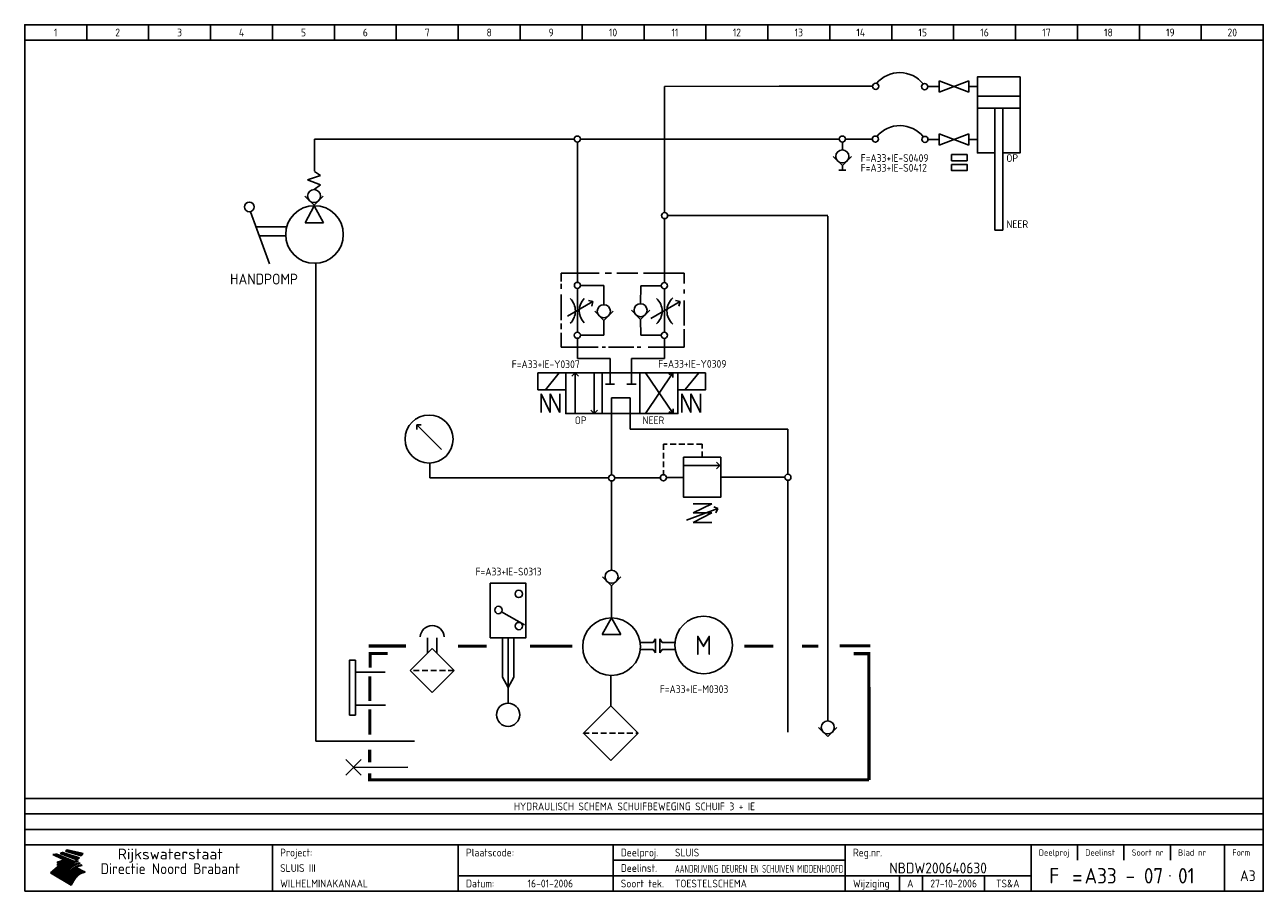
# Model space of a CAD drawing. Extents: x 10 to 410, y 10 to 290.
import ezdxf
from ezdxf.enums import TextEntityAlignment as Align

# ---------------------------------------------------------------- set-up
doc = ezdxf.new("R2010")
doc.units = 0
doc.header["$LTSCALE"] = 15
doc.header["$MEASUREMENT"] = 0
doc.linetypes.add('HIDDEN2', pattern=[0.1875, 0.125, -0.0625])
for name, color, linetype in [('0-25', 7, 'CONTINUOUS'), ('0-35', 2, 'CONTINUOUS'), ('0-50', 3, 'CONTINUOUS'), ('A-25', 7, 'CONTINUOUS'), ('B-25', 7, 'CONTINUOUS'), ('B-35', 2, 'CONTINUOUS'), ('H-21', 7, 'HIDDEN2'), ('S-25', 7, 'CONTINUOUS')]:
    doc.layers.add(name, color=color, linetype=linetype)
doc.styles.add('ISO', font='iso.shx')
doc.styles.get("Standard").update_dxf_attribs({"font": 'iso.shx'})

# ---------------------------------------------------------------- blocks, each defined once
blk = doc.blocks.new('KADERA3')
at = {"layer": '0-25'}
for p, q in [((30, 285), (30, 290)), ((50, 285), (50, 290)), ((70, 285), (70, 290)), ((90, 285), (90, 290)), ((110, 285), (110, 290)), ((130, 285), (130, 290)), ((150, 285), (150, 290)), ((170, 285), (170, 290)), ((190, 285), (190, 290)), ((210, 285), (210, 290)), ((230, 285), (230, 290)), ((250, 285), (250, 290)), ((270, 285), (270, 290)), ((290, 285), (290, 290)), ((310, 285), (310, 290)), ((330, 285), (330, 290)), ((350, 285), (350, 290)), ((370, 285), (370, 290)), ((390, 285), (390, 290)), ((10, 285), (410, 285)), ((410, 35), (10, 35)), ((410, 30), (10, 30)), ((350, 25), (350, 20)), ((365, 25), (365, 20)), ((380, 25), (380, 20)), ((200, 20), (275, 20)), ((150, 15), (335, 15)), ((292.5, 15), (292.5, 10)), ((300, 15), (300, 10)), ((320, 15), (320, 10))]:
    blk.add_line(p, q, dxfattribs=at)
at = {"layer": '0-25', "color": 7}
for p, q in [((19.1, 21.89), (25.12, 19)), ((19.1, 21.89), (25.12, 19)), ((19.17, 21.86), (20.7, 21.86)), ((19.29, 21.8), (20.83, 21.8)), ((19.4, 21.75), (20.96, 21.75)), ((19.52, 21.69), (21.09, 21.69)), ((19.64, 21.63), (21.22, 21.63)), ((19.74, 21.92), (20.56, 21.92)), ((19.75, 21.58), (21.36, 21.58)), ((19.87, 21.52), (21.49, 21.52)), ((19.99, 21.47), (21.62, 21.47)), ((20.11, 21.41), (21.75, 21.41)), ((20.22, 21.35), (21.88, 21.35)), ((20.25, 21.97), (20.43, 21.97)), ((20.34, 21.3), (22.02, 21.3)), ((20.38, 21.99), (26.02, 19.59)), ((20.38, 21.99), (26.02, 19.59)), ((20.46, 21.24), (22.15, 21.24)), ((20.57, 21.18), (22.28, 21.18)), ((20.69, 21.13), (22.41, 21.13)), ((20.81, 21.07), (22.55, 21.07)), ((20.92, 21.02), (22.68, 21.02)), ((21.04, 20.96), (22.81, 20.96)), ((21.16, 20.9), (22.94, 20.9)), ((21.27, 20.85), (23.07, 20.85)), ((21.39, 20.79), (23.21, 20.79)), ((21.47, 22.25), (26.83, 20.19)), ((21.47, 22.25), (26.83, 20.19)), ((21.49, 22.25), (23.07, 22.25)), ((21.51, 20.73), (23.34, 20.73)), ((21.6, 22.2), (23.25, 22.2)), ((21.63, 20.68), (23.47, 20.68)), ((21.65, 22.31), (22.89, 22.31)), ((21.74, 20.62), (23.6, 20.62)), ((21.75, 22.14), (23.42, 22.14)), ((21.8, 22.37), (22.71, 22.37)), ((21.86, 20.57), (23.73, 20.57)), ((21.9, 22.08), (23.6, 22.08)), ((21.94, 22.42), (22.53, 22.42)), ((21.98, 20.51), (23.87, 20.51)), ((22.04, 22.03), (23.78, 22.03)), ((22.06, 22.48), (22.36, 22.48)), ((22.09, 20.45), (24, 20.45)), ((22.18, 22.53), (27.65, 20.8)), ((22.18, 22.53), (27.65, 20.8)), ((22.19, 21.97), (23.96, 21.97)), ((22.21, 20.4), (24.13, 20.4)), ((22.33, 20.34), (24.26, 20.34)), ((22.34, 21.92), (24.13, 21.92)), ((22.37, 20), (23.08, 20)), ((22.44, 20.28), (24.4, 20.28)), ((22.48, 21.86), (24.31, 21.86)), ((22.49, 20.06), (23.04, 20.06)), ((22.56, 20.23), (24.53, 20.23)), ((22.61, 20.12), (22.93, 20.12)), ((22.63, 21.8), (24.49, 21.8)), ((22.68, 20.17), (24.66, 20.17)), ((22.71, 20.17), (22.82, 20.17)), ((23.11, 20.02), (22.77, 20.2)), ((23.11, 20.02), (22.77, 20.2)), ((22.78, 21.75), (24.67, 21.75)), ((22.79, 20.12), (24.79, 20.12)), ((22.91, 20.06), (24.92, 20.06)), ((22.92, 21.69), (24.85, 21.69)), ((23.03, 20), (25.06, 20)), ((23.07, 21.63), (25.02, 21.63)), ((23.14, 22.99), (28.22, 21.46)), ((23.14, 22.99), (28.22, 21.46)), ((23.15, 22.98), (25.33, 22.98)), ((23.22, 21.58), (25.2, 21.58)), ((23.23, 23.04), (25.09, 23.04)), ((23.32, 23.1), (24.84, 23.1)), ((23.34, 22.93), (25.57, 22.93)), ((23.36, 21.52), (25.38, 21.52)), ((23.4, 23.15), (24.6, 23.15)), ((23.49, 23.21), (24.36, 23.21)), ((23.51, 21.47), (25.56, 21.47)), ((23.52, 22.87), (25.81, 22.87)), ((23.57, 23.27), (24.12, 23.27)), ((23.64, 23.32), (23.87, 23.32)), ((23.66, 21.41), (25.74, 21.41)), ((23.7, 23.36), (28.82, 22.17)), ((23.7, 23.36), (28.82, 22.17)), ((23.71, 22.82), (26.06, 22.82)), ((23.8, 21.35), (25.91, 21.35)), ((23.9, 22.76), (26.3, 22.76)), ((23.95, 21.3), (26.09, 21.3)), ((24.09, 22.7), (26.54, 22.7)), ((24.09, 21.24), (26.27, 21.24)), ((24.24, 21.18), (26.45, 21.18)), ((24.27, 22.65), (26.78, 22.65)), ((24.39, 21.13), (26.62, 21.13)), ((24.46, 22.59), (27.03, 22.59)), ((24.53, 21.07), (26.8, 21.07)), ((24.65, 22.53), (27.27, 22.53)), ((24.68, 21.02), (26.98, 21.02)), ((24.83, 20.96), (27.16, 20.96)), ((24.84, 22.48), (27.51, 22.48)), ((24.97, 20.9), (27.34, 20.9)), ((25.02, 22.42), (27.75, 22.42)), ((25.12, 20.85), (27.51, 20.85)), ((25.21, 22.37), (28, 22.37)), ((25.27, 20.79), (27.63, 20.79)), ((25.4, 22.31), (28.24, 22.31)), ((25.41, 20.73), (27.57, 20.73)), ((25.56, 20.68), (27.51, 20.68)), ((25.58, 22.25), (28.48, 22.25)), ((25.71, 20.62), (27.44, 20.62)), ((25.77, 22.2), (28.72, 22.2)), ((25.85, 20.57), (27.37, 20.57)), ((25.96, 22.14), (28.79, 22.14)), ((26, 20.51), (27.29, 20.51)), ((26.15, 22.08), (28.75, 22.08)), ((26.15, 20.45), (27.22, 20.45)), ((26.29, 20.4), (27.14, 20.4)), ((26.33, 22.03), (28.71, 22.03)), ((26.44, 20.34), (27.06, 20.34)), ((26.52, 21.97), (28.66, 21.97)), ((26.59, 20.28), (26.97, 20.28)), ((26.71, 21.92), (28.62, 21.92)), ((26.73, 20.23), (26.89, 20.23)), ((26.9, 21.86), (28.57, 21.86)), ((27.08, 21.8), (28.52, 21.8)), ((27.27, 21.75), (28.48, 21.75)), ((27.46, 21.69), (28.43, 21.69)), ((27.65, 21.63), (28.38, 21.63)), ((27.83, 21.58), (28.33, 21.58)), ((28.02, 21.52), (28.28, 21.52)), ((28.21, 21.47), (28.22, 21.47)), ((20.58, 17.88), (18.3, 16)), ((20.58, 17.88), (18.3, 16)), ((24.94, 11.97), (18.3, 16)), ((24.94, 11.97), (18.3, 16)), ((18.31, 16.01), (20.96, 16.01)), ((18.38, 16.07), (21.46, 16.07)), ((18.45, 16.12), (21.88, 16.12)), ((18.52, 16.18), (22.15, 16.18)), ((18.59, 16.23), (22.38, 16.23)), ((18.65, 16.29), (22.58, 16.29)), ((18.72, 16.35), (22.75, 16.35)), ((18.79, 16.4), (22.91, 16.4)), ((18.86, 16.46), (20.6, 16.46)), ((18.93, 16.52), (20.6, 16.52)), ((18.99, 16.57), (20.6, 16.57)), ((19.06, 16.63), (20.6, 16.63)), ((19.13, 16.68), (20.6, 16.68)), ((19.2, 16.74), (20.6, 16.74)), ((19.27, 16.8), (20.6, 16.8)), ((19.33, 16.85), (21.07, 16.85)), ((19.4, 16.91), (21.55, 16.91)), ((19.47, 16.97), (21.88, 16.97)), ((19.54, 17.02), (22.13, 17.02)), ((19.61, 17.08), (22.34, 17.08)), ((19.67, 17.13), (20.6, 17.13)), ((19.74, 17.19), (20.6, 17.19)), ((19.81, 17.25), (20.6, 17.25)), ((19.88, 17.3), (20.6, 17.3)), ((19.95, 17.36), (20.6, 17.36)), ((20.01, 17.42), (20.6, 17.42)), ((20.08, 17.47), (20.93, 17.47)), ((20.15, 17.53), (21.26, 17.53)), ((20.22, 17.58), (21.51, 17.58)), ((20.29, 17.64), (21.72, 17.64)), ((20.35, 17.7), (21.9, 17.7)), ((20.42, 17.75), (22.07, 17.75)), ((20.49, 17.81), (22.22, 17.81)), ((20.56, 17.87), (22.36, 17.87)), ((20.6, 19.11), (20.58, 19.51)), ((20.6, 19.11), (20.58, 19.51)), ((20.58, 19.5), (22.09, 19.5)), ((20.58, 19.44), (21.95, 19.44)), ((20.59, 19.38), (21.79, 19.38)), ((20.59, 19.33), (21.62, 19.33)), ((20.59, 19.27), (21.42, 19.27)), ((20.6, 19.22), (21.2, 19.22)), ((20.6, 19.16), (20.93, 19.16)), ((20.6, 19.11), (20.69, 19.12)), ((20.6, 19.11), (20.69, 19.12)), ((20.6, 18.79), (20.77, 18.81)), ((20.6, 18.79), (20.77, 18.81)), ((20.6, 18.29), (20.6, 18.79)), ((20.6, 18.29), (20.6, 18.79)), ((20.6, 18.77), (22.46, 18.77)), ((20.6, 18.71), (22.33, 18.71)), ((20.6, 18.65), (22.19, 18.65)), ((20.6, 18.6), (22.04, 18.6)), ((20.6, 18.54), (21.87, 18.54)), ((20.6, 18.48), (21.68, 18.48)), ((20.6, 18.43), (21.46, 18.43)), ((20.6, 18.37), (21.21, 18.37)), ((20.6, 18.32), (20.87, 18.32)), ((20.6, 18.29), (20.88, 18.32)), ((20.6, 18.29), (20.88, 18.32)), ((20.6, 17.88), (20.86, 17.91)), ((20.6, 17.88), (20.86, 17.91)), ((20.6, 17.43), (20.97, 17.48)), ((20.6, 17.43), (20.97, 17.48)), ((20.6, 17.43), (20.6, 17.09)), ((20.6, 17.43), (20.6, 17.09)), ((20.6, 17.09), (21.26, 17.16)), ((20.6, 17.09), (21.26, 17.16)), ((20.6, 16.8), (21.37, 16.89)), ((20.6, 16.8), (21.37, 16.89)), ((20.6, 16.8), (20.6, 16.45)), ((20.6, 16.8), (20.6, 16.45)), ((20.6, 16.45), (21.56, 16.56)), ((20.6, 16.45), (21.56, 16.56)), ((20.6, 15.97), (21.67, 16.09)), ((20.6, 15.97), (21.67, 16.09)), ((20.7, 16.46), (23.06, 16.46)), ((20.9, 19.55), (22.23, 19.55)), ((20.9, 18.82), (22.59, 18.82)), ((20.98, 17.92), (22.5, 17.92)), ((21.02, 17.13), (22.53, 17.13)), ((21.19, 19.61), (22.35, 19.61)), ((21.2, 16.52), (23.2, 16.52)), ((21.32, 18.88), (22.71, 18.88)), ((21.32, 17.98), (22.62, 17.98)), ((21.42, 19.67), (22.47, 19.67)), ((21.47, 17.19), (22.7, 17.19)), ((21.59, 18.03), (22.74, 18.03)), ((21.61, 18.93), (22.82, 18.93)), ((21.62, 19.72), (22.59, 19.72)), ((21.72, 16.57), (23.32, 16.57)), ((21.77, 17.25), (22.85, 17.25)), ((21.8, 19.78), (22.69, 19.78)), ((21.8, 18.09), (22.85, 18.09)), ((21.84, 18.99), (22.92, 18.99)), ((21.96, 19.83), (22.79, 19.83)), ((21.99, 18.15), (22.95, 18.15)), ((22.01, 17.3), (22.99, 17.3)), ((22.03, 19.05), (23.03, 19.05)), ((22.1, 16.63), (23.44, 16.63)), ((22.11, 19.89), (22.89, 19.89)), ((22.16, 18.2), (23.05, 18.2)), ((22.21, 19.1), (23.12, 19.1)), ((22.21, 17.36), (23.12, 17.36)), ((22.24, 19.95), (22.99, 19.95)), ((22.31, 18.26), (23.15, 18.26)), ((22.36, 19.16), (23.22, 19.16)), ((22.38, 16.68), (23.56, 16.68)), ((22.39, 17.42), (23.24, 17.42)), ((22.45, 18.32), (23.24, 18.32)), ((22.51, 19.22), (23.3, 19.22)), ((22.56, 17.47), (23.36, 17.47)), ((22.59, 18.37), (23.33, 18.37)), ((22.6, 16.74), (23.66, 16.74)), ((22.64, 19.27), (23.39, 19.27)), ((22.71, 18.43), (23.42, 18.43)), ((22.71, 17.53), (23.47, 17.53)), ((22.77, 19.33), (23.47, 19.33)), ((22.79, 16.8), (23.77, 16.8)), ((22.83, 18.48), (23.5, 18.48)), ((22.84, 17.58), (23.57, 17.58)), ((22.89, 19.38), (23.55, 19.38)), ((22.94, 18.54), (23.58, 18.54)), ((22.96, 16.85), (23.86, 16.85)), ((22.97, 17.64), (23.67, 17.64)), ((23, 19.44), (23.63, 19.44)), ((23.04, 18.6), (23.66, 18.6)), ((23.1, 19.5), (23.72, 19.5)), ((23.1, 17.7), (23.77, 17.7)), ((23.12, 16.91), (23.96, 16.91)), ((23.14, 18.65), (23.74, 18.65)), ((23.15, 19.95), (25.19, 19.95)), ((23.21, 19.55), (23.8, 19.55)), ((23.21, 17.75), (23.86, 17.75)), ((23.21, 16.01), (28.9, 16.01)), ((23.24, 18.71), (23.82, 18.71)), ((23.26, 19.89), (25.32, 19.89)), ((23.26, 16.97), (24.05, 16.97)), ((23.3, 19.61), (23.88, 19.61)), ((23.32, 17.81), (23.95, 17.81)), ((23.33, 18.77), (23.91, 18.77)), ((23.37, 16.07), (29.08, 16.07)), ((23.38, 19.83), (25.45, 19.83)), ((23.39, 19.67), (23.81, 19.67)), ((23.39, 17.02), (24.14, 17.02)), ((23.42, 18.82), (23.99, 18.82)), ((23.42, 17.87), (24.03, 17.87)), ((23.45, 19.7), (23.58, 19.79)), ((23.45, 19.7), (23.58, 19.79)), ((23.48, 19.72), (23.7, 19.72)), ((23.5, 19.78), (25.58, 19.78)), ((23.51, 18.88), (24.07, 18.88)), ((23.51, 16.12), (29.27, 16.12)), ((23.52, 17.92), (24.11, 17.92)), ((23.52, 17.08), (24.22, 17.08)), ((23.54, 18.9), (24.3, 19.42)), ((23.54, 18.9), (24.3, 19.42)), ((23.56, 19.78), (23.59, 19.78)), ((23.56, 19.39), (23.9, 19.62)), ((23.56, 19.39), (23.9, 19.62)), ((23.58, 19.79), (23.9, 19.62)), ((23.58, 19.79), (23.9, 19.62)), ((23.59, 18.93), (24.15, 18.93)), ((23.61, 19.72), (25.72, 19.72)), ((23.62, 17.98), (24.2, 17.98)), ((23.63, 17.13), (24.3, 17.13)), ((23.65, 18.59), (24.62, 19.25)), ((23.65, 18.59), (24.62, 19.25)), ((29.41, 16.17), (23.65, 16.17)), ((23.67, 18.99), (24.23, 18.99)), ((23.71, 18.03), (24.28, 18.03)), ((23.73, 19.67), (25.85, 19.67)), ((23.75, 19.05), (24.32, 19.05)), ((23.75, 17.19), (24.38, 17.19)), ((23.77, 16.23), (29.47, 16.23)), ((23.79, 18.09), (24.36, 18.09)), ((23.83, 19.1), (24.4, 19.1)), ((23.85, 19.61), (25.98, 19.61)), ((23.85, 17.25), (24.46, 17.25)), ((23.88, 18.15), (24.44, 18.15)), ((23.89, 16.29), (29.36, 16.29)), ((23.92, 19.16), (24.48, 19.16)), ((23.94, 18.19), (25.23, 19.07)), ((23.94, 18.19), (25.23, 19.07)), ((23.95, 17.3), (24.55, 17.3)), ((23.96, 19.55), (25.96, 19.55)), ((23.96, 18.2), (24.53, 18.2)), ((24, 19.22), (24.56, 19.22)), ((24, 16.35), (29.24, 16.35)), ((24.04, 18.26), (24.61, 18.26)), ((24.05, 17.36), (24.63, 17.36)), ((24.06, 17.88), (25.34, 18.76)), ((24.06, 17.88), (25.34, 18.76)), ((24.08, 19.5), (25.88, 19.5)), ((24.08, 19.27), (24.58, 19.27)), ((24.11, 16.4), (29.13, 16.4)), ((24.13, 18.32), (24.69, 18.32)), ((24.14, 17.42), (24.71, 17.42)), ((24.16, 19.33), (24.47, 19.33)), ((24.2, 19.44), (25.79, 19.44)), ((24.21, 18.37), (24.77, 18.37)), ((24.21, 16.46), (29.02, 16.46)), ((24.23, 17.47), (24.79, 17.47)), ((24.24, 17.48), (25.52, 18.36)), ((24.24, 17.48), (25.52, 18.36)), ((24.25, 19.38), (24.36, 19.38)), ((24.29, 18.43), (24.85, 18.43)), ((24.3, 19.42), (24.62, 19.25)), ((24.3, 19.42), (24.62, 19.25)), ((24.31, 19.38), (25.71, 19.38)), ((24.31, 17.53), (24.87, 17.53)), ((24.31, 16.52), (28.91, 16.52)), ((24.35, 17.17), (25.64, 18.05)), ((24.35, 17.17), (25.64, 18.05)), ((24.37, 18.48), (24.94, 18.48)), ((24.39, 17.58), (24.96, 17.58)), ((24.4, 16.57), (28.79, 16.57)), ((24.43, 19.33), (25.62, 19.33)), ((24.45, 18.54), (25.02, 18.54)), ((24.47, 17.64), (25.04, 17.64)), ((24.49, 16.63), (28.68, 16.63)), ((24.54, 18.6), (25.1, 18.6)), ((24.55, 19.27), (25.54, 19.27)), ((24.56, 17.7), (25.12, 17.7)), ((24.57, 16.68), (28.57, 16.68)), ((24.62, 18.65), (25.18, 18.65)), ((24.63, 16.72), (25.91, 17.6)), ((24.63, 16.72), (25.91, 17.6)), ((24.64, 17.75), (25.2, 17.75)), ((24.66, 16.74), (28.45, 16.74)), ((24.67, 19.22), (25.45, 19.22)), ((24.7, 18.71), (25.27, 18.71)), ((24.72, 17.81), (25.29, 17.81)), ((24.74, 16.8), (28.34, 16.8)), ((24.78, 19.16), (25.37, 19.16)), ((24.78, 18.77), (25.34, 18.77)), ((24.8, 17.87), (25.37, 17.87)), ((24.82, 16.85), (28.23, 16.85)), ((24.87, 18.82), (25.4, 18.82)), ((24.89, 17.92), (25.45, 17.92)), ((24.9, 19.1), (25.28, 19.1)), ((24.9, 16.91), (28.11, 16.91)), ((24.95, 18.88), (25.45, 18.88)), ((24.97, 17.98), (25.53, 17.98)), ((24.99, 16.97), (28, 16.97)), ((25.02, 19.05), (25.2, 19.05)), ((25.03, 18.93), (25.51, 18.93)), ((25.05, 18.03), (25.61, 18.03)), ((25.07, 17.02), (27.89, 17.02)), ((25.11, 18.99), (25.57, 18.99)), ((26.02, 19.59), (25.12, 19)), ((26.02, 19.59), (25.12, 19)), ((25.13, 18.09), (25.68, 18.09)), ((25.15, 17.08), (27.77, 17.08)), ((25.19, 19.05), (25.63, 19.05)), ((25.21, 18.15), (25.75, 18.15)), ((25.23, 17.13), (27.66, 17.13)), ((25.26, 19.1), (25.7, 19.1)), ((25.3, 18.2), (25.82, 18.2)), ((25.31, 17.19), (27.55, 17.19)), ((25.33, 19.16), (25.77, 19.16)), ((25.38, 18.26), (25.89, 18.26)), ((25.39, 19.22), (25.85, 19.22)), ((25.4, 17.25), (27.43, 17.25)), ((25.46, 18.32), (25.97, 18.32)), ((25.47, 19.27), (25.93, 19.27)), ((25.48, 17.3), (27.32, 17.3)), ((25.54, 19.33), (26.03, 19.33)), ((25.54, 18.37), (26.06, 18.37)), ((25.56, 17.36), (27.21, 17.36)), ((25.62, 18.43), (26.14, 18.43)), ((25.63, 19.38), (26.13, 19.38)), ((25.64, 17.42), (27.1, 17.42)), ((25.7, 18.48), (26.24, 18.48)), ((25.72, 19.44), (26.24, 19.44)), ((25.73, 17.47), (26.98, 17.47)), ((25.79, 18.54), (26.34, 18.54)), ((25.81, 17.53), (26.87, 17.53)), ((25.82, 19.5), (26.36, 19.5)), ((25.89, 18.6), (26.46, 18.6)), ((25.89, 17.58), (26.76, 17.58)), ((25.93, 19.55), (26.53, 19.55)), ((25.96, 17.64), (26.64, 17.64)), ((25.99, 18.65), (26.58, 18.65)), ((26.04, 17.7), (26.59, 17.7)), ((26.06, 19.61), (26.85, 19.61)), ((26.1, 18.71), (26.72, 18.71)), ((26.12, 17.75), (26.67, 17.75)), ((26.2, 17.81), (26.76, 17.81)), ((26.21, 19.67), (27.23, 19.67)), ((26.23, 18.77), (26.89, 18.77)), ((26.29, 17.87), (26.86, 17.87)), ((26.37, 18.82), (27.09, 18.82)), ((26.39, 17.92), (26.97, 17.92)), ((26.44, 19.72), (27.18, 19.72)), ((26.49, 17.98), (27.09, 17.98)), ((26.53, 18.88), (27.34, 18.88)), ((26.56, 17.68), (29.54, 16.2)), ((26.56, 17.68), (29.54, 16.2)), ((26.6, 18.03), (27.22, 18.03)), ((26.72, 18.09), (27.38, 18.09)), ((26.73, 18.93), (27.66, 18.93)), ((26.85, 18.15), (27.56, 18.15)), ((26.99, 18.99), (27.9, 18.99)), ((27, 18.2), (27.8, 18.2)), ((27.13, 19.78), (27.25, 19.64)), ((27.13, 19.78), (27.25, 19.64)), ((27.18, 18.26), (28.13, 18.26)), ((27.26, 19.05), (27.84, 19.05)), ((27.39, 18.32), (28.47, 18.32)), ((27.7, 18.37), (28.49, 18.37)), ((27.78, 19.1), (27.93, 18.96)), ((27.78, 19.1), (27.93, 18.96)), ((28, 18.43), (28.44, 18.43)), ((28.29, 15.83), (29.54, 16.2)), ((28.29, 15.83), (29.54, 16.2)), ((28.39, 18.48), (28.54, 18.32)), ((28.39, 18.48), (28.54, 18.32)), ((29.54, 16.2), (29.45, 16.17)), ((29.54, 16.2), (29.45, 16.17)), ((29.46, 16.18), (29.47, 16.18)), ((18.38, 15.95), (20.6, 15.95)), ((18.47, 15.9), (20.6, 15.9)), ((18.57, 15.84), (20.6, 15.84)), ((18.66, 15.78), (20.6, 15.78)), ((18.75, 15.73), (20.6, 15.73)), ((18.85, 15.67), (20.6, 15.67)), ((18.94, 15.62), (20.6, 15.62)), ((19.03, 15.56), (27.83, 15.56)), ((19.12, 15.5), (27.75, 15.5)), ((19.22, 15.45), (27.66, 15.45)), ((19.31, 15.39), (27.58, 15.39)), ((19.4, 15.33), (27.5, 15.33)), ((19.49, 15.28), (27.43, 15.28)), ((19.59, 15.22), (27.36, 15.22)), ((19.68, 15.17), (27.29, 15.17)), ((19.77, 15.11), (27.22, 15.11)), ((19.86, 15.05), (27.15, 15.05)), ((19.96, 15), (27.09, 15)), ((20.05, 14.94), (27.02, 14.94)), ((20.14, 14.88), (26.96, 14.88)), ((20.24, 14.83), (26.9, 14.83)), ((20.33, 14.77), (26.84, 14.77)), ((20.42, 14.72), (26.79, 14.72)), ((20.51, 14.66), (26.73, 14.66)), ((20.6, 15.97), (20.6, 15.58)), ((20.6, 15.97), (20.6, 15.58)), ((20.6, 15.58), (21.95, 15.73)), ((20.6, 15.58), (21.95, 15.73)), ((20.61, 14.6), (26.68, 14.6)), ((20.7, 14.55), (26.62, 14.55)), ((20.79, 14.49), (26.57, 14.49)), ((20.88, 14.43), (26.52, 14.43)), ((20.94, 15.62), (27.92, 15.62)), ((20.98, 14.38), (26.47, 14.38)), ((21.07, 14.32), (26.42, 14.32)), ((21.16, 14.27), (26.38, 14.27)), ((21.25, 14.21), (26.33, 14.21)), ((21.35, 14.15), (26.29, 14.15)), ((21.44, 14.1), (26.24, 14.1)), ((21.45, 15.67), (28.01, 15.67)), ((21.53, 14.04), (26.2, 14.04)), ((21.63, 13.98), (26.16, 13.98)), ((21.72, 13.93), (26.12, 13.93)), ((21.81, 13.87), (26.08, 13.87)), ((21.9, 13.82), (26.04, 13.82)), ((21.96, 15.73), (28.11, 15.73)), ((22, 13.76), (26, 13.76)), ((22.09, 13.7), (25.96, 13.7)), ((22.18, 13.65), (25.93, 13.65)), ((22.27, 13.59), (25.89, 13.59)), ((22.34, 15.78), (28.21, 15.78)), ((22.37, 13.53), (25.86, 13.53)), ((22.46, 13.48), (25.82, 13.48)), ((22.55, 13.42), (25.79, 13.42)), ((22.62, 15.84), (28.33, 15.84)), ((22.65, 13.37), (25.76, 13.37)), ((22.74, 13.31), (25.73, 13.31)), ((22.83, 13.25), (25.69, 13.25)), ((22.84, 15.9), (28.52, 15.9)), ((22.92, 13.2), (25.66, 13.2)), ((23.02, 13.14), (25.63, 13.14)), ((23.04, 15.95), (28.71, 15.95)), ((23.11, 13.08), (25.59, 13.08)), ((23.2, 13.03), (25.56, 13.03)), ((23.29, 12.97), (25.53, 12.97)), ((23.39, 12.92), (25.5, 12.92)), ((23.48, 12.86), (25.46, 12.86)), ((23.57, 12.8), (25.43, 12.8)), ((23.66, 12.75), (25.4, 12.75)), ((23.76, 12.69), (25.36, 12.69)), ((23.85, 12.63), (25.33, 12.63)), ((23.94, 12.58), (25.3, 12.58)), ((24.04, 12.52), (25.26, 12.52)), ((24.13, 12.47), (25.23, 12.47)), ((24.22, 12.41), (25.2, 12.41)), ((24.31, 12.35), (25.17, 12.35)), ((24.41, 12.3), (25.13, 12.3)), ((24.5, 12.24), (25.1, 12.24)), ((24.59, 12.18), (25.07, 12.18)), ((24.68, 12.13), (25.03, 12.13)), ((24.78, 12.07), (25, 12.07)), ((24.87, 12.02), (24.97, 12.02)), ((24.94, 11.97), (25.81, 13.45)), ((24.94, 11.97), (25.81, 13.45))]:
    blk.add_line(p, q, dxfattribs=at)
for centre, radius, start, end in [((19.15, 29.7), 7.8, 269.6055, 279.0886), ((19.15, 29.7), 7.8, 269.6055, 279.0886), ((19.93, 25.38), 5.91, 276.3402, 298.7463), ((19.93, 25.38), 5.91, 276.3402, 298.7463), ((19.84, 25.09), 6.03, 278.129, 302.868), ((19.84, 25.09), 6.03, 278.129, 302.868), ((19.84, 27.26), 5.27, 288.0217, 296.3084), ((19.84, 27.26), 5.27, 288.0217, 296.3084), ((20.49, 27.56), 5.28, 300.0654, 307.393), ((20.49, 27.56), 5.28, 300.0654, 307.393), ((24.11, 24.7), 5.26, 301.1147, 312.2814), ((24.11, 24.7), 5.26, 301.1147, 312.2814), ((21.95, 27.32), 8.59, 316.9248, 323.1399), ((21.95, 27.32), 8.59, 316.9248, 323.1399), ((20.21, 23.78), 5.91, 273.6149, 304.3803), ((20.21, 23.78), 5.91, 273.6149, 304.3803), ((20.35, 24.56), 5.76, 274.164, 302.5474), ((20.35, 24.56), 5.76, 274.164, 302.5474), ((20.05, 24.28), 6.02, 277.9472, 305.7139), ((20.05, 24.28), 6.02, 277.9472, 305.7139), ((20.04, 23.49), 6.09, 278.8115, 306.4242), ((20.04, 23.49), 6.09, 278.8115, 306.4242), ((20.53, 23.07), 5.96, 277.0519, 304.973), ((20.53, 23.07), 5.96, 277.0519, 304.973), ((20.72, 22.76), 5.91, 276.3402, 304.3803), ((20.72, 22.76), 5.91, 276.3402, 304.3803), ((21.06, 22.34), 5.81, 274.9043, 303.1745), ((21.06, 22.34), 5.81, 274.9043, 303.1745), ((20.82, 22.06), 6.04, 278.1111, 305.8489), ((20.82, 22.06), 6.04, 278.1111, 305.8489), ((21.3, 21.6), 5.91, 276.3402, 304.3803), ((21.3, 21.6), 5.91, 276.3402, 304.3803), ((27.05, 17.17), 2.63, 107.4286, 133.7799), ((27.05, 17.17), 2.63, 107.4286, 133.7799), ((27.45, 16.91), 2.81, 110.4143, 138.7411), ((27.45, 16.91), 2.81, 110.4143, 138.7411), ((27.57, 15.64), 3.4, 98.1566, 126.9045), ((27.57, 15.64), 3.4, 98.1566, 126.9045), ((27.91, 15.54), 3.39, 100.5835, 132.088), ((27.91, 15.54), 3.39, 100.5835, 132.088), ((28.21, 14.74), 3.67, 95.7581, 128.7216), ((28.21, 14.74), 3.67, 95.7581, 128.7216), ((27.01, 16.84), 2.93, 87.7348, 104.8316), ((27.01, 16.84), 2.93, 87.7348, 104.8316), ((27.37, 15.71), 3.93, 91.7838, 103.2817), ((27.37, 15.71), 3.93, 91.7838, 103.2817), ((28.4, 15.05), 3.21, 96.3886, 125.0052), ((28.4, 15.05), 3.21, 96.3886, 125.0052), ((27.82, 16.31), 2.8, 90.634, 105.1984), ((27.82, 16.31), 2.8, 90.634, 105.1984), ((28.19, 15.04), 3.93, 93.8342, 103.2817), ((28.19, 15.04), 3.93, 93.8342, 103.2817), ((28.58, 15.69), 2.8, 93.8141, 105.1984), ((28.58, 15.69), 2.8, 93.8141, 105.1984), ((28.95, 14.41), 3.93, 96.0135, 103.2817), ((28.95, 14.41), 3.93, 96.0135, 103.2817), ((31.24, 10.26), 6.3, 117.9568, 149.6251), ((31.24, 10.26), 6.3, 117.9568, 149.6251)]:
    blk.add_arc(centre, radius, start, end, dxfattribs=at)
at = {"layer": '0-35'}
for p, q in [((90, 25), (90, 10)), ((150, 25), (150, 10)), ((200, 25), (200, 10)), ((275, 25), (275, 10)), ((335, 25), (335, 10)), ((397.5, 25), (397.5, 10))]:
    blk.add_line(p, q, dxfattribs=at)
at = {"layer": '0-50'}
for p, q in [((10, 25), (410, 25)), ((348.75, 15), (351.25, 15)), ((348.75, 13.5), (351.25, 13.5))]:
    blk.add_line(p, q, dxfattribs=at)
blk.add_lwpolyline([(10, 10), (410, 10), (410, 290), (10, 290)], close=True, dxfattribs=at)
at = {"layer": '0-50', "const_width": 0.25}
blk.add_lwpolyline([(379.75, 15, 1), (380, 15, 1)], format="xyb", close=True, dxfattribs=at)
at = {"layer": '0-25', "style": 'ISO'}
for s, height, p in [('Project:', 2.5, (92.5, 22.5)), ('Plaatscode:', 2.5, (152.5, 22.5)), ('Deelproj.', 2.5, (202.5, 22.5)), ('Reg.nr.', 2.5, (277.5, 22.5)), ('Deelproj', 2, (337.5, 22.5)), ('Deelinst', 2, (352.5, 22.5)), ('Soort nr', 2, (367.5, 22.5)), ('Blad nr', 2, (382.5, 22.5)), ('Form', 2, (400, 22.5)), ('Deelinst.', 2.5, (202.5, 17.5)), ('Datum:', 2.5, (152.5, 12.5)), ('Soort tek.', 2.5, (202.5, 12.5)), ('Wijziging', 2.5, (277.5, 12.5))]:
    blk.add_text(s, height=height, dxfattribs=at).set_placement(p, align=Align.MIDDLE_LEFT)
for tag, p in [('STR1', (20, 287.5)), ('STR2', (40, 287.5)), ('STR3', (60, 287.5)), ('STR4', (80, 287.5)), ('STR5', (100, 287.5)), ('STR6', (120, 287.5)), ('STR7', (140, 287.5)), ('STR8', (160, 287.5)), ('STR9', (180, 287.5)), ('STR10', (200, 287.5)), ('STR11', (220, 287.5)), ('STR12', (240, 287.5)), ('STR13', (260, 287.5)), ('STR14', (280, 287.5)), ('STR15', (300, 287.5)), ('STR16', (320, 287.5)), ('STR17', (340, 287.5)), ('STR18', (360, 287.5)), ('STR19', (380, 287.5)), ('STR20', (400, 287.5)), ('W', (180, 12.5)), ('Z', (310, 12.5)), ('Y', (327.5, 12.5))]:
    blk.add_attdef(tag, text='', height=2.5, dxfattribs=at).set_placement(p, align=Align.MIDDLE)
for tag, p in [('N', (220, 22.5)), ('B', (92.5, 17.5)), ('P', (220, 17.5)), ('C', (92.5, 12.5)), ('U', (220, 12.5)), ('REV', (295, 12.5))]:
    blk.add_attdef(tag, text='', height=2.5, dxfattribs=at).set_placement(p, align=Align.MIDDLE_LEFT)
at = {"layer": '0-35', "style": 'ISO', "width": 1.00614}
blk.add_text('Rijkswaterstaat', height=3.5, dxfattribs=at).set_placement((40, 20.28), (74, 20.28), align=Align.FIT)
at = {"layer": '0-35', "color": 2, "style": 'ISO', "width": 0.948867}
blk.add_text('Directie Noord Brabant', height=3.5, dxfattribs=at).set_placement((34.5, 15.53), (79.5, 15.53), align=Align.FIT)
at = {"layer": '0-35', "style": 'ISO'}
for tag, p in [('X', (178.5, 17.5)), ('FORM', (402.5, 15))]:
    blk.add_attdef(tag, text='', height=3.5, dxfattribs=at).set_placement(p, align=Align.MIDDLE_LEFT)
blk.add_attdef('RNR', text='', height=3.5, dxfattribs=at).set_placement((305, 17.5), align=Align.MIDDLE)
at = {"layer": '0-50', "style": 'ISO'}
for tag, p in [('M', (342.5, 15)), ('O', (365, 15))]:
    blk.add_attdef(tag, text='', height=5, dxfattribs=at).set_placement(p, align=Align.MIDDLE)
blk.add_attdef('Q', text='', height=5, dxfattribs=at).set_placement((382.5, 15), align=Align.MIDDLE_LEFT)

msp = doc.modelspace()

# ---------------------------------------------------------------- linework, layer by layer
at = {"layer": '0-25'}
msp.add_line((410, 40), (10, 40), dxfattribs=at)
at = {"layer": 'A-25'}
for p, q in [((253.69, 270.11), (216.66, 270.07)), ((216.66, 270.07), (216.66, 229.46)), ((253.69, 270.11), (270.71, 270.11)), ((270.71, 270.11), (275.1, 270.11)), ((283.84, 270.12), (275.1, 270.11)), ((305.35, 270.01), (301.63, 270.01)), ((305.35, 271.83), (314.89, 268.18)), ((305.35, 268.18), (314.89, 271.83)), ((305.35, 271.83), (305.35, 268.18)), ((314.89, 268.18), (314.89, 271.83)), ((314.89, 270.01), (317.71, 270.01)), ((187.48, 253.04), (103.54, 253.05)), ((103.54, 252.85), (103.54, 242.65)), ((188.49, 251.99), (188.49, 252.06)), ((203.14, 253.04), (189.46, 253.04)), ((251.65, 253.04), (203.14, 253.04)), ((251.65, 253.04), (268.66, 253.04)), ((268.66, 253.04), (273.08, 253.04)), ((274.09, 249.57), (274.09, 252.05)), ((283.76, 253.05), (275.06, 253.05)), ((305.35, 252.94), (301.71, 252.94)), ((305.35, 254.77), (305.35, 251.12)), ((305.35, 254.77), (314.89, 251.12)), ((305.35, 251.12), (314.89, 254.77)), ((314.89, 251.12), (314.89, 254.77)), ((314.89, 252.94), (317.71, 252.94)), ((188.49, 206.76), (188.49, 251.99)), ((323.29, 248.58), (323.29, 223.58)), ((325.91, 248.58), (325.91, 223.58)), ((271.09, 247.45), (274.06, 244.49)), ((274.06, 244.49), (277.04, 247.47)), ((274.06, 244.49), (274.06, 243.02)), ((105.55, 241.25), (101.36, 239.85)), ((103.54, 242.63), (105.55, 241.25)), ((274.06, 243.02), (272.93, 243.02)), ((274.06, 243.02), (274.81, 243.02)), ((274.81, 243.02), (275.18, 243.02)), ((101.36, 239.85), (105.55, 238.24)), ((105.55, 238.24), (103.45, 236.73)), ((100.46, 234.62), (103.43, 231.65)), ((103.43, 231.65), (106.41, 234.63)), ((82.86, 229.55), (88.99, 212.71)), ((100.52, 225.99), (103.51, 231.46)), ((103.51, 231.46), (106.5, 225.99)), ((217.62, 228.34), (269.34, 228.33)), ((269.34, 228.11), (269.34, 70.1)), ((84.64, 224.67), (94.6, 224.67)), ((100.52, 225.99), (106.5, 225.99)), ((216.58, 206.66), (216.58, 227.35)), ((85.68, 221.79), (94.31, 221.79)), ((323.29, 223.58), (325.91, 223.58)), ((104.05, 212.91), (104.05, 58.54)), ((188.47, 204.77), (188.47, 190.68)), ((189.49, 205.75), (197.03, 205.75)), ((197.03, 205.75), (197.03, 199.54)), ((208.93, 205.63), (208.91, 199.85)), ((215.58, 205.63), (208.93, 205.63)), ((216.58, 204.68), (216.58, 190.63)), ((193.5, 200.55), (185.25, 195.79)), ((192.05, 200.94), (193.5, 200.55)), ((193.5, 200.55), (193.11, 199.1)), ((221.63, 200.55), (212.24, 195.13)), ((220.18, 200.94), (221.63, 200.55)), ((221.63, 200.55), (221.24, 199.1)), ((194.07, 197.42), (197.03, 194.46)), ((197.03, 194.46), (200.01, 197.44)), ((205.94, 197.73), (208.9, 194.77)), ((208.9, 194.77), (211.88, 197.75)), ((197.03, 194.46), (197.03, 189.69)), ((208.94, 189.64), (208.9, 194.77)), ((188.47, 188.7), (188.47, 182.2)), ((189.46, 189.69), (197.03, 189.69)), ((208.94, 189.64), (215.58, 189.64)), ((216.58, 188.65), (216.58, 182.2)), ((188.47, 182.2), (199.02, 182.2)), ((199.02, 182.2), (199.02, 177.51)), ((216.58, 182.2), (205.98, 182.2)), ((205.98, 182.2), (205.98, 177.51)), ((178.17, 172.06), (182.65, 177.49)), ((186.69, 176.47), (187.76, 177.53)), ((187.76, 177.53), (188.82, 176.47)), ((187.77, 177.51), (187.77, 164.35)), ((193.94, 164.38), (193.94, 177.51)), ((196.52, 177.51), (196.52, 164.35)), ((199.02, 177.51), (199.02, 173.91)), ((205.98, 177.51), (205.98, 173.91)), ((208.64, 177.51), (208.64, 164.35)), ((210.48, 177.57), (219.39, 164.35)), ((219.35, 177.51), (210.48, 164.38)), ((217.99, 176.96), (219.35, 177.51)), ((219.35, 177.51), (219.35, 176.01)), ((223.26, 172.09), (227.75, 177.52)), ((199.02, 173.91), (197.52, 173.91)), ((199.02, 173.91), (200.52, 173.91)), ((205.98, 173.91), (204.48, 173.91)), ((205.98, 173.91), (206.73, 173.91)), ((206.73, 173.91), (207.48, 173.91)), ((176.79, 164.67), (176.79, 170.71)), ((176.79, 170.71), (179.7, 164.67)), ((179.7, 170.71), (182.83, 164.67)), ((179.7, 164.67), (179.7, 170.71)), ((179.7, 170.71), (179.7, 164.67)), ((182.83, 170.71), (182.83, 164.67)), ((205.49, 169.45), (199.54, 169.45)), ((199.54, 169.45), (199.54, 144.57)), ((205.49, 169.45), (205.49, 159.37)), ((222.2, 170.71), (225.11, 164.67)), ((222.2, 164.67), (222.2, 170.71)), ((225.11, 170.71), (228.24, 164.67)), ((225.11, 164.67), (225.11, 170.71)), ((225.11, 170.71), (225.11, 164.67)), ((228.24, 170.71), (228.24, 164.67)), ((193.94, 164.38), (192.88, 165.44)), ((195, 165.44), (193.94, 164.38)), ((218.07, 164.93), (219.39, 164.35)), ((219.39, 164.35), (219.38, 165.85)), ((136.58, 160.7), (138.08, 160.71)), ((136.58, 160.7), (144.56, 152.75)), ((136.58, 159.2), (136.58, 160.7)), ((256.44, 159.37), (205.49, 159.37)), ((256.44, 159.37), (256.46, 144.8)), ((140.88, 143.58), (140.88, 148.36)), ((233.42, 148.64), (234.48, 147.58)), ((234.48, 147.58), (222.78, 147.58)), ((234.48, 147.58), (233.43, 146.52)), ((198.54, 143.58), (140.88, 143.58)), ((199.53, 142.59), (199.52, 113.74)), ((215.27, 143.58), (200.53, 143.58)), ((222.77, 143.65), (217.27, 143.65)), ((234.79, 143.79), (244.62, 143.78)), ((244.62, 143.78), (255.46, 143.78)), ((256.46, 142.81), (256.46, 61.45)), ((233.88, 133.63), (223.69, 129.92)), ((225.84, 135.17), (231.88, 135.17)), ((231.88, 135.17), (225.84, 132.26)), ((231.88, 132.26), (225.84, 129.13)), ((225.84, 132.26), (231.88, 132.26)), ((231.88, 132.26), (225.84, 132.26)), ((232.52, 134.26), (233.88, 133.63)), ((233.88, 133.63), (233.25, 132.27)), ((231.88, 129.13), (225.84, 129.13)), ((196.55, 111.62), (199.52, 108.65)), ((199.52, 108.65), (202.5, 111.63)), ((199.52, 108.65), (199.52, 98.35)), ((164.01, 100.29), (171.35, 96.05)), ((196.51, 92.92), (199.5, 98.39)), ((199.5, 98.39), (202.49, 92.92)), ((196.51, 92.92), (202.49, 92.92)), ((134.5, 81.32), (141.58, 88.39)), ((140.08, 86.92), (140.09, 89.42)), ((140.09, 89.42), (140.09, 91.92)), ((141.58, 88.39), (148.66, 81.34)), ((143.05, 89.42), (143.05, 91.92)), ((143.05, 86.92), (143.05, 89.42)), ((164.33, 91.91), (164.33, 79.23)), ((166.11, 91.92), (166.11, 70.76)), ((167.99, 91.91), (167.99, 79.23)), ((208.69, 90.35), (212.96, 90.35)), ((208.73, 88.14), (213, 88.14)), ((212.96, 90.35), (213.72, 91.58)), ((213.72, 87.04), (213, 88.14)), ((213.72, 91.58), (213.72, 87.04)), ((215.09, 87.02), (215.09, 91.57)), ((215.09, 91.57), (215.9, 90.34)), ((215.09, 87.02), (215.9, 88.13)), ((215.9, 90.34), (220.03, 90.34)), ((215.9, 88.13), (220.1, 88.13)), ((116.81, 80.8), (126.45, 80.8)), ((141.59, 74.26), (134.5, 81.32)), ((141.59, 74.26), (148.66, 81.34)), ((164.33, 79.23), (166.11, 75.89)), ((166.11, 75.89), (167.99, 79.23)), ((199.28, 69.9), (199.28, 79.74)), ((116.84, 70.1), (126.49, 70.1)), ((269.34, 70.1), (269.34, 65.05)), ((266.38, 62.93), (269.35, 59.96)), ((269.35, 59.96), (272.32, 62.94)), ((104.05, 58.54), (135.87, 58.54)), ((118.7, 47.54), (113.7, 52.54)), ((113.7, 47.53), (118.69, 52.54)), ((116.2, 50.04), (133.73, 50.05))]:
    msp.add_line(p, q, dxfattribs=at)
for points in [[(331.49, 273.16), (317.71, 273.16), (317.71, 266.93), (331.49, 266.93)], [(331.49, 266.93), (317.71, 266.93), (317.71, 263), (331.49, 263)], [(317.71, 263), (323.29, 263), (323.29, 248.58), (317.71, 248.58)], [(325.91, 263), (331.49, 263), (331.49, 248.58), (325.91, 248.58)], [(309.35, 248.04), (314.35, 248.04), (314.35, 246.04), (309.35, 246.04)], [(309.36, 244.88), (314.36, 244.88), (314.36, 242.88), (309.36, 242.88)], [(184.7, 177.51), (175.73, 177.51), (175.73, 172.08), (184.7, 172.08)], [(184.7, 177.51), (220.93, 177.51), (220.93, 164.35), (184.7, 164.35)], [(229.91, 177.51), (220.94, 177.51), (220.94, 172.08), (229.91, 172.08)], [(222.78, 150.26), (234.79, 150.26), (234.79, 137.32), (222.78, 137.32)], [(160.36, 109.51), (171.87, 109.51), (171.87, 91.92), (160.36, 91.92)], [(116.77, 84.69), (114.9, 84.69), (114.9, 66.94), (116.77, 66.94)], [(199.28, 52.22), (208.11, 61.06), (199.28, 69.9), (190.44, 61.06)]]:
    msp.add_lwpolyline(points, close=True, dxfattribs=at)
at = {"layer": 'A-25', "const_width": 1}
for points in [[(121.07, 89.26), (133.1, 89.26)], [(149.91, 89.21), (159.16, 89.21)], [(173.23, 89.21), (186.8, 89.21)], [(242.36, 89.21), (251.81, 89.21)], [(261.06, 89.21), (266.28, 89.21)], [(273.21, 89.3), (283.06, 89.3)], [(121.55, 82.28), (121.55, 86.79), (127.17, 86.79)], [(282.67, 46), (282.65, 86.76), (277.76, 86.76)], [(121.45, 71.5), (121.45, 79.49)], [(121.45, 60.59), (121.45, 68.73)], [(121.4, 51.65), (121.4, 55.76)], [(282.67, 46), (121.4, 46), (121.4, 48.13)]]:
    msp.add_lwpolyline(points, dxfattribs=at)
at = {"layer": 'A-25'}
for centre, radius in [((284.83, 270.12), 0.991), ((300.63, 270.01), 0.991), ((188.47, 253.04), 0.991), ((274.07, 253.04), 0.991), ((284.75, 253.05), 0.991), ((300.71, 252.94), 0.991), ((274.06, 247.46), 2.11), ((103.43, 234.63), 2.11), ((82.51, 231.14), 1.56), ((103.58, 222.23), 9.31), ((216.63, 228.34), 0.991), ((188.5, 205.76), 0.991), ((216.57, 205.67), 0.991), ((197.03, 197.43), 2.11), ((208.9, 197.74), 2.11), ((188.47, 189.69), 0.991), ((216.57, 189.64), 0.991), ((140.57, 156.12), 7.76), ((199.54, 143.58), 0.991), ((216.28, 143.6), 0.991), ((256.46, 143.8), 0.991), ((199.52, 111.63), 2.11), ((169.55, 106.08), 1.19), ((162.98, 100.88), 1.19), ((169.6, 95.7), 1.19), ((199.51, 89.06), 9.31), ((229.3, 89.55), 9.31), ((166.11, 67.02), 3.74), ((269.35, 62.94), 2.11)]:
    msp.add_circle(centre, radius, dxfattribs=at)
for centre, radius, start, end in [((292.56, 264.84), 9.7, 38.48, 140.1026), ((292.66, 247.7), 9.7, 38.9403, 140.1026), ((182.24, 197.52), 5.6, 314.4031, 45.5969), ((194.71, 197.63), 5.6, 135.5177, 224.4823), ((210.26, 197.47), 5.6, 312.9919, 47.0081), ((223, 197.52), 5.6, 130.6277, 229.3723), ((141.6, 91.99), 3.87, 2.7927, 177.2073)]:
    msp.add_arc(centre, radius, start, end, dxfattribs=at)
at = {"layer": 'B-25'}
for p, q in [((103.54, 252.85), (103.54, 253.05)), ((183.26, 209.75), (195.56, 209.75)), ((183.26, 207.04), (183.26, 209.75)), ((197.47, 209.78), (199.49, 209.78)), ((201.2, 209.78), (208.03, 209.78)), ((209.89, 209.78), (222.93, 209.78)), ((222.93, 209.78), (222.93, 206.36)), ((183.26, 204.69), (183.26, 206.28)), ((222.93, 204.5), (222.93, 203.11)), ((183.26, 194.58), (183.26, 202.81)), ((222.94, 192.81), (222.94, 200.87)), ((183.26, 191.58), (183.26, 193.46)), ((183.26, 185.81), (183.26, 190.4)), ((222.94, 191.58), (222.94, 185.81)), ((195.2, 185.81), (183.26, 185.81)), ((197.57, 185.81), (196.45, 185.81)), ((206.69, 185.81), (198.57, 185.81)), ((208.93, 185.81), (207.75, 185.81)), ((222.94, 185.81), (211.34, 185.81)), ((202.82, 164.35), (202.82, 164.35)), ((210.48, 164.38), (210.45, 164.35)), ((215.29, 143.6), (215.29, 143.6))]:
    msp.add_line(p, q, dxfattribs=at)
at = {"layer": 'H-21'}
for p, q in [((216.28, 154.52), (216.28, 144.59)), ((228.78, 154.52), (216.28, 154.52)), ((228.78, 150.26), (228.78, 154.52)), ((148.66, 81.34), (134.52, 81.34)), ((190.44, 61.06), (208.11, 61.06))]:
    msp.add_line(p, q, dxfattribs=at)

# ---------------------------------------------------------------- block references
at = {"layer": 'S-25'}
ref = msp.add_blockref('KADERA3', (0, 0), dxfattribs=at)
ref.add_attrib('B', 'SLUIS III', dxfattribs={"layer": '0-25', "height": 2.5, "style": 'ISO'}).set_placement((92.5, 17.5), align=Align.MIDDLE_LEFT)
ref.add_attrib('C', 'WILHELMINAKANAAL', dxfattribs={"layer": '0-25', "height": 2.5, "style": 'ISO'}).set_placement((92.5, 12.5), align=Align.MIDDLE_LEFT)
ref.add_attrib('N', 'SLUIS', dxfattribs={"layer": '0-25', "height": 2.5, "style": 'ISO'}).set_placement((220, 22.5), align=Align.MIDDLE_LEFT)
ref.add_attrib('U', 'TOESTELSCHEMA', dxfattribs={"layer": '0-25', "height": 2.5, "style": 'ISO'}).set_placement((220, 12.5), align=Align.MIDDLE_LEFT)
ref.add_attrib('M', 'F', dxfattribs={"layer": '0-50', "height": 5, "style": 'ISO'}).set_placement((342.5, 15), align=Align.MIDDLE)
ref.add_attrib('O', 'A33 - 07', dxfattribs={"layer": '0-50', "height": 5, "style": 'ISO'}).set_placement((365, 15), align=Align.MIDDLE)
ref.add_attrib('Q', '01', dxfattribs={"layer": '0-50', "height": 5, "style": 'ISO'}).set_placement((382.5, 15), align=Align.MIDDLE_LEFT)
ref.add_attrib('RNR', 'NBDW200640630', dxfattribs={"layer": '0-35', "height": 3.5, "style": 'ISO'}).set_placement((305, 17.5), align=Align.MIDDLE)
ref.add_attrib('W', '16-01-2006', dxfattribs={"layer": '0-25', "height": 2.5, "style": 'ISO'}).set_placement((179.75, 12.5), align=Align.MIDDLE)
ref.add_attrib('FORM', 'A3', dxfattribs={"layer": '0-35', "height": 3.5, "style": 'ISO'}).set_placement((402.5, 15), align=Align.MIDDLE_LEFT)
ref.add_attrib('REV', 'A', dxfattribs={"layer": '0-25', "height": 2.5, "style": 'ISO'}).set_placement((295, 12.5), align=Align.MIDDLE_LEFT)
ref.add_attrib('Z', '27-10-2006', dxfattribs={"layer": '0-25', "height": 2.5, "style": 'ISO'}).set_placement((310, 12.5), align=Align.MIDDLE)
ref.add_attrib('Y', 'TS&A', dxfattribs={"layer": '0-25', "height": 2.5, "style": 'ISO'}).set_placement((327.5, 12.5), align=Align.MIDDLE)
ref.add_attrib('STR1', '1', dxfattribs={"layer": '0-25', "height": 2.5, "style": 'ISO'}).set_placement((20, 287.5), align=Align.MIDDLE)
ref.add_attrib('STR2', '2', dxfattribs={"layer": '0-25', "height": 2.5, "style": 'ISO'}).set_placement((40, 287.5), align=Align.MIDDLE)
ref.add_attrib('STR3', '3', dxfattribs={"layer": '0-25', "height": 2.5, "style": 'ISO'}).set_placement((60, 287.5), align=Align.MIDDLE)
ref.add_attrib('STR4', '4', dxfattribs={"layer": '0-25', "height": 2.5, "style": 'ISO'}).set_placement((80, 287.5), align=Align.MIDDLE)
ref.add_attrib('STR5', '5', dxfattribs={"layer": '0-25', "height": 2.5, "style": 'ISO'}).set_placement((100, 287.5), align=Align.MIDDLE)
ref.add_attrib('STR6', '6', dxfattribs={"layer": '0-25', "height": 2.5, "style": 'ISO'}).set_placement((120, 287.5), align=Align.MIDDLE)
ref.add_attrib('STR7', '7', dxfattribs={"layer": '0-25', "height": 2.5, "style": 'ISO'}).set_placement((140, 287.5), align=Align.MIDDLE)
ref.add_attrib('STR8', '8', dxfattribs={"layer": '0-25', "height": 2.5, "style": 'ISO'}).set_placement((160, 287.5), align=Align.MIDDLE)
ref.add_attrib('STR9', '9', dxfattribs={"layer": '0-25', "height": 2.5, "style": 'ISO'}).set_placement((180, 287.5), align=Align.MIDDLE)
ref.add_attrib('STR10', '10', dxfattribs={"layer": '0-25', "height": 2.5, "style": 'ISO'}).set_placement((200, 287.5), align=Align.MIDDLE)
ref.add_attrib('STR11', '11', dxfattribs={"layer": '0-25', "height": 2.5, "style": 'ISO'}).set_placement((220, 287.5), align=Align.MIDDLE)
ref.add_attrib('STR12', '12', dxfattribs={"layer": '0-25', "height": 2.5, "style": 'ISO'}).set_placement((240, 287.5), align=Align.MIDDLE)
ref.add_attrib('STR13', '13', dxfattribs={"layer": '0-25', "height": 2.5, "style": 'ISO'}).set_placement((260, 287.5), align=Align.MIDDLE)
ref.add_attrib('STR14', '14', dxfattribs={"layer": '0-25', "height": 2.5, "style": 'ISO'}).set_placement((280, 287.5), align=Align.MIDDLE)
ref.add_attrib('STR15', '15', dxfattribs={"layer": '0-25', "height": 2.5, "style": 'ISO'}).set_placement((300, 287.5), align=Align.MIDDLE)
ref.add_attrib('STR16', '16', dxfattribs={"layer": '0-25', "height": 2.5, "style": 'ISO'}).set_placement((320, 287.5), align=Align.MIDDLE)
ref.add_attrib('STR17', '17', dxfattribs={"layer": '0-25', "height": 2.5, "style": 'ISO'}).set_placement((340, 287.5), align=Align.MIDDLE)
ref.add_attrib('STR18', '18', dxfattribs={"layer": '0-25', "height": 2.5, "style": 'ISO'}).set_placement((360, 287.5), align=Align.MIDDLE)
ref.add_attrib('STR19', '19', dxfattribs={"layer": '0-25', "height": 2.5, "style": 'ISO'}).set_placement((380, 287.5), align=Align.MIDDLE)
ref.add_attrib('STR20', '20', dxfattribs={"layer": '0-25', "height": 2.5, "style": 'ISO'}).set_placement((400, 287.5), align=Align.MIDDLE)

# ---------------------------------------------------------------- texts
at = {"layer": 'B-25', "style": 'ISO'}
for s, p in [('F=A33+IE-S0409', (279.99, 245.68)), ('OP', (327.04, 245.68)), ('F=A33+IE-S0412', (280, 242.51)), ('NEER', (327.06, 224.32)), ('F=A33+IE-Y0307', (167.28, 179.05)), ('F=A33+IE-Y0309', (214.57, 179.18)), ('OP', (187.67, 160.94)), ('NEER', (209.52, 160.94)), ('F=A33+IE-S0313', (155.6, 112.04)), ('F=A33+IE-M0303', (215.09, 74.07))]:
    msp.add_text(s, height=2.5, dxfattribs=at).set_placement(p)
msp.add_text('M', height=6.25, dxfattribs=at).set_placement((229.23, 89.48), align=Align.MIDDLE)
at = {"layer": 'B-25'}
msp.add_text('HYDRAULISCH SCHEMA SCHUIFBEWEGING SCHUIF 3 + IE', height=2.5, dxfattribs=at).set_placement((168, 36.17))
at = {"layer": 'B-25', "style": 'ISO', "width": 0.793392}
msp.add_text('AANDRIJVING DEUREN EN SCHUIVEN MIDDENHOOFD', height=2.5, dxfattribs=at).set_placement((220, 16), (274.4, 16), align=Align.FIT)
at = {"layer": 'B-35', "style": 'ISO'}
msp.add_text('HANDPOMP', height=3.5, dxfattribs=at).set_placement((76.32, 206.06))

doc.saveas('drawing.dxf')
